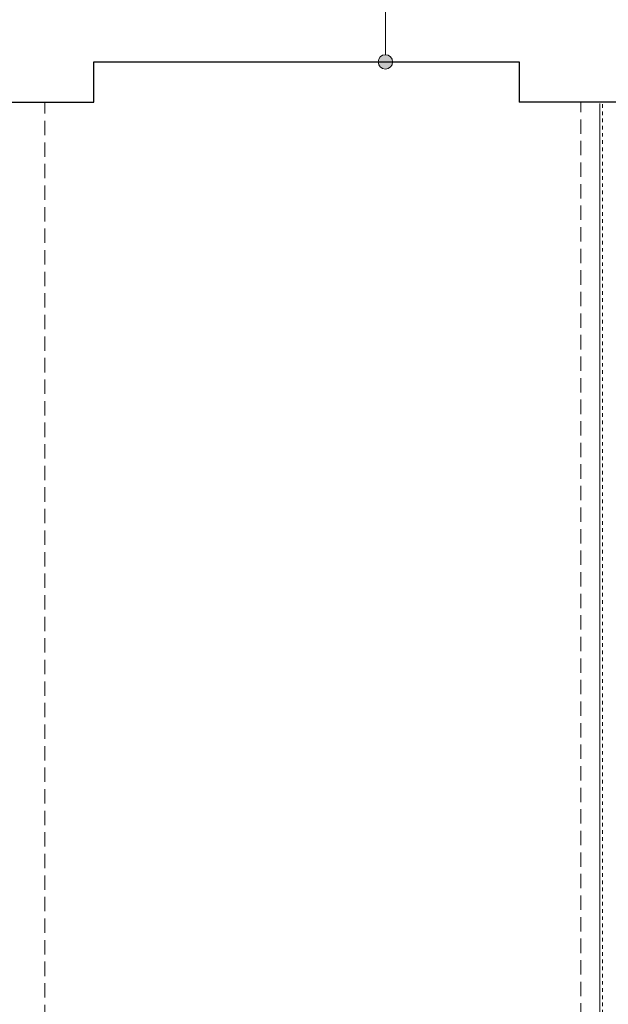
# Model space of a CAD drawing. Extents: x -497945 to -454853, y -17656 to 94650.
# Tile 51 of 62: x -477674 to -473578, y 74160 to 81010. Entities that reach past the tile are written whole.
import ezdxf

# ---------------------------------------------------------------- set-up
doc = ezdxf.new("R2010")
doc.units = 0
doc.header["$MEASUREMENT"] = 0
doc.linetypes.add('Hidden Line', pattern=[50, 25, -25])
doc.linetypes.add('Krawędzie ukryte', pattern=[150, 100, -50])
doc.layers.get('0').update_dxf_attribs({"color": 252})
doc.layers.add('Arch opisy', color=252, linetype='Continuous')
for name, color, linetype, lineweight in [('Arch opisy_Nr_Pióra__21', 252, 'Continuous', 9), ('INWENT.ŚCIANY_Nr_Pióra__1', 252, 'Continuous', 25), ('Istniejące stropy_Nr_Pióra__5', 252, 'Continuous', 13)]:
    doc.layers.add(name, color=color, linetype=linetype, lineweight=lineweight)

# ---------------------------------------------------------------- blocks, each defined once
blk = doc.blocks.new('Linia_177', base_point=(-476221.2, 68024.5))
at = {"layer": 'Arch opisy_Nr_Pióra__21', "linetype": 'Continuous'}
for points in [[(-476171.2, 68544.5), (-476175, 68563.7), (-476185.8, 68579.9), (-476202, 68590.7), (-476221.2, 68594.5), (-476240.3, 68590.7), (-476256.5, 68579.9), (-476267.3, 68563.7), (-476271.2, 68544.5), (-476267.3, 68525.4), (-476256.5, 68509.2), (-476240.3, 68498.3), (-476221.2, 68494.5), (-476202, 68498.3), (-476185.8, 68509.2), (-476175, 68525.4)], [(-476171.2, 68024.5), (-476175, 68043.7), (-476185.8, 68059.9), (-476202, 68070.7), (-476221.2, 68074.5), (-476240.3, 68070.7), (-476256.5, 68059.9), (-476267.3, 68043.7), (-476271.2, 68024.5), (-476267.3, 68005.4), (-476256.5, 67989.2), (-476240.3, 67978.3), (-476221.2, 67974.5), (-476202, 67978.3), (-476185.8, 67989.2), (-476175, 68005.4)]]:
    blk.add_hatch(color=256, dxfattribs=at).paths.add_polyline_path(points, flags=0)
blk.add_line((-476221.2, 68074.5), (-476221.2, 68494.5), dxfattribs=at)
for centre in [(-476221.2, 68544.5), (-476221.2, 68024.5)]:
    blk.add_circle(centre, 50, dxfattribs=at)
blk = doc.blocks.new('A$C685E8C06')
at = {"layer": 'INWENT.ŚCIANY_Nr_Pióra__1', "color": 252, "linetype": 'Continuous'}
for p, q in [((13870, 7460), (13870, 7740)), ((13870, 7740), (16830, 7740)), ((16830, 7740), (16830, 7460)), ((12810, 7460), (13870, 7460)), ((17890, 7460), (16830, 7460))]:
    blk.add_line(p, q, dxfattribs=at)
at = {"layer": 'Istniejące stropy_Nr_Pióra__5', "color": 252, "linetype": 'Krawędzie ukryte'}
for p, q in [((13530, -1020), (13530, 7460)), ((17260, -1010), (17260, 7460))]:
    blk.add_line(p, q, dxfattribs=at)
at = {"layer": 'Istniejące stropy_Nr_Pióra__5', "color": 252, "linetype": 'Continuous'}
blk.add_line((17390, -60), (17390, 7450), dxfattribs=at)
at = {"layer": 'Istniejące stropy_Nr_Pióra__5', "color": 252, "linetype": 'Hidden Line'}
blk.add_line((17410, -30), (17410, 7450), dxfattribs=at)
at = {"layer": 'Arch opisy', "color": 252, "linetype": 'Continuous'}
blk.add_blockref('Linia_177', (15899, 7740), dxfattribs=at)

msp = doc.modelspace()

# ---------------------------------------------------------------- block references
msp.add_blockref('A$C685E8C06', (-491028.3, 72976.9))

doc.saveas('drawing.dxf')
